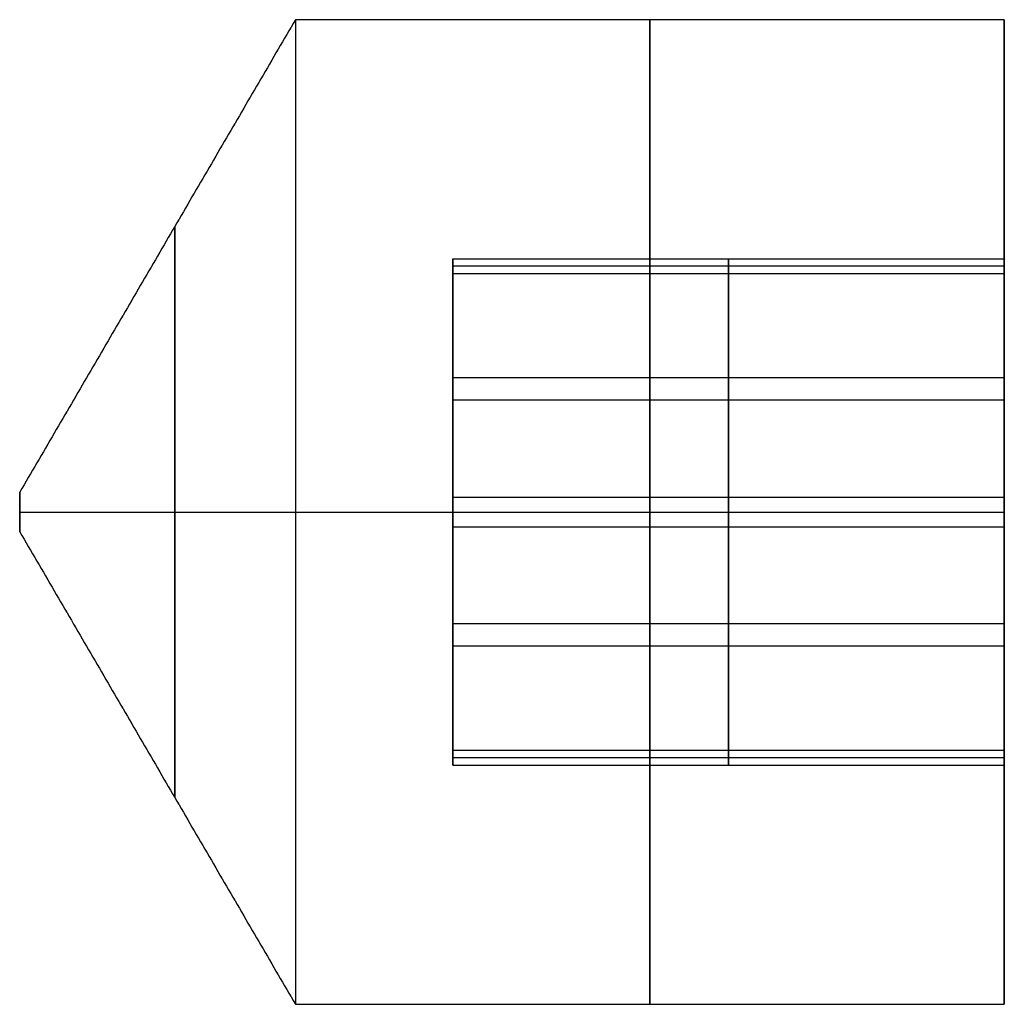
# Model space of a CAD drawing. Header units: centimetres. Extents: x -32 to 15, y -4 to 160.
# Tile 55 of 64: x 0.75 to 1.25, y 79.75 to 80.25. Entities that reach past the tile are written whole.
import ezdxf

# ---------------------------------------------------------------- set-up
doc = ezdxf.new("R2010")
doc.units = ezdxf.units.CM
doc.layers.add('Default', color=7, linetype='Continuous', true_color=0x000000)

# ---------------------------------------------------------------- blocks, each defined once
blk = doc.blocks.new('Z7535-08')
at = {"layer": 'Default'}
for p, q in [((507.4112, -956.1957, 803), (507.6112, -956.1957, 803)), ((507.5112, -956.1957, 803.1), (507.5112, -957.5957, 805.5)), ((507.5112, -956.1957, 802.9), (507.5112, -957.5957, 800.5)), ((507.5112, -956.1957, 803.1), (507.5112, -956.1957, 802.9)), ((507.5112, -957.5957, 805.5), (507.5112, -961.1957, 805.5)), ((507.5112, -957.5957, 800.5), (507.5112, -961.1957, 800.5)), ((506.2595, -958.3957, 803), (508.7629, -958.3957, 803)), ((506.2629, -961.1957, 802.9346), (506.2629, -958.3957, 802.9346)), ((506.8304, -961.1957, 804.0483), (506.8304, -958.3957, 804.0483)), ((506.9437, -961.1957, 801.8862), (506.9437, -958.3957, 801.8862)), ((507.5112, -958.3957, 804.4029), (507.5112, -958.3957, 801.5971)), ((508.0787, -961.1957, 804.1138), (508.0787, -958.3957, 804.1138)), ((508.192, -961.1957, 801.9517), (508.192, -958.3957, 801.9517)), ((508.7595, -961.1957, 803.0654), (508.7595, -958.3957, 803.0654)), ((506.2252, -959.7957, 803.6553), (506.3007, -959.7957, 802.2139)), ((507.4357, -959.7957, 804.4414), (506.2252, -959.7957, 803.6553)), ((506.3007, -959.7957, 802.2139), (507.5867, -959.7957, 801.5586)), ((508.7217, -959.7957, 803.7861), (507.4357, -959.7957, 804.4414)), ((507.5867, -959.7957, 801.5586), (508.7973, -959.7957, 802.3447)), ((508.7973, -959.7957, 802.3447), (508.7217, -959.7957, 803.7861)), ((505.0112, -961.1957, 803), (506.2595, -961.1957, 803)), ((507.5112, -961.1957, 805.5), (507.5112, -961.1957, 804.4029)), ((507.5112, -961.1957, 801.5971), (507.5112, -961.1957, 800.5)), ((508.7629, -961.1957, 803), (510.0112, -961.1957, 803))]:
    blk.add_line(p, q, dxfattribs=at)
at = {"layer": 'Default', "extrusion": (0, -1, 0)}
for centre, radius, start, end in [((507.5112, 803, 956.1957), 0.1, 0, 180), ((507.5112, 803, 956.1957), 0.1, 180, 0), ((507.5112, 803, 956.9828), 1.4492, 0, 180), ((507.5112, 803, 956.9828), 1.4492, 180, 0), ((507.5112, 803, 957.5957), 2.5, 0, 180), ((507.5112, 803, 959.3957), 2.5, 0, 180), ((507.5112, 803, 959.3957), 2.5, 180, 0)]:
    blk.add_arc(centre, radius, start, end, dxfattribs=at)
at = {"layer": 'Default', "extrusion": (0, 1, 0)}
for centre, start, end in [((-507.5112, 803, -957.5957), 180, 0), ((-507.5112, 803, -961.1957), 0, 180), ((-507.5112, 803, -961.1957), 180, 0)]:
    blk.add_arc(centre, 2.5, start, end, dxfattribs=at)
at = {"layer": 'Default'}
for points in [[(507.4112, -956.1957, 803), (506.2112, -956.8957, 803), (505.0112, -957.5957, 803)], [(510.0112, -957.5957, 803), (508.8112, -956.8957, 803), (507.6112, -956.1957, 803)], [(505.0112, -957.5957, 803), (505.0112, -959.3957, 803), (505.0112, -961.1957, 803)], [(510.0112, -961.1957, 803), (510.0112, -959.3957, 803), (510.0112, -957.5957, 803)], [(506.2252, -958.3957, 803.6553), (506.2252, -959.7957, 803.6553), (506.2252, -961.1957, 803.6553)], [(506.3007, -958.3957, 802.2139), (506.2629, -958.3957, 802.9346), (506.2252, -958.3957, 803.6553)], [(506.2252, -958.3957, 803.6553), (506.8304, -958.3957, 804.0483), (507.4357, -958.3957, 804.4414)], [(506.3007, -961.1957, 802.2139), (506.3007, -959.7957, 802.2139), (506.3007, -958.3957, 802.2139)], [(507.5867, -958.3957, 801.5586), (506.9437, -958.3957, 801.8862), (506.3007, -958.3957, 802.2139)], [(507.4357, -958.3957, 804.4414), (507.4357, -959.7957, 804.4414), (507.4357, -961.1957, 804.4414)], [(507.4357, -958.3957, 804.4414), (508.0787, -958.3957, 804.1138), (508.7217, -958.3957, 803.7861)], [(507.5867, -958.3957, 801.5586), (507.5867, -959.7957, 801.5586), (507.5867, -961.1957, 801.5586)], [(508.7973, -958.3957, 802.3447), (508.192, -958.3957, 801.9517), (507.5867, -958.3957, 801.5586)], [(508.7217, -958.3957, 803.7861), (508.7217, -959.7957, 803.7861), (508.7217, -961.1957, 803.7861)], [(508.7217, -958.3957, 803.7861), (508.7595, -958.3957, 803.0654), (508.7973, -958.3957, 802.3447)], [(508.7973, -958.3957, 802.3447), (508.7973, -959.7957, 802.3447), (508.7973, -961.1957, 802.3447)], [(506.2252, -961.1957, 803.6553), (506.2629, -961.1957, 802.9346), (506.3007, -961.1957, 802.2139)], [(507.4357, -961.1957, 804.4414), (506.8304, -961.1957, 804.0483), (506.2252, -961.1957, 803.6553)], [(506.3007, -961.1957, 802.2139), (506.9437, -961.1957, 801.8862), (507.5867, -961.1957, 801.5586)], [(508.7217, -961.1957, 803.7861), (508.0787, -961.1957, 804.1138), (507.4357, -961.1957, 804.4414)], [(507.5867, -961.1957, 801.5586), (508.192, -961.1957, 801.9517), (508.7973, -961.1957, 802.3447)], [(508.7973, -961.1957, 802.3447), (508.7595, -961.1957, 803.0654), (508.7217, -961.1957, 803.7861)]]:
    blk.add_open_spline(points, degree=2, dxfattribs=at)
blk = doc.blocks.new('R7535-06_ASM')
at = {"layer": 'Default', "rotation": 90}
blk.add_blockref('Z7535-08', (-948.6957, -507.5112, -792.6), dxfattribs=at)
blk = doc.blocks.new('Z7535CRO_ASM')
at = {"layer": 'Default'}
blk.add_blockref('R7535-06_ASM', (-15, 780, -54.5), dxfattribs=at)
blk = doc.blocks.new('F4265N_Q305_ASM')
at = {"layer": 'Default'}
blk.add_blockref('Z7535CRO_ASM', (15, 20, -7.5), dxfattribs=at)

msp = doc.modelspace()

# ---------------------------------------------------------------- block references
at = {"layer": 'Default', "xscale": 0.1, "yscale": 0.1, "zscale": 0.1}
msp.add_blockref('F4265N_Q305_ASM', (0, 0), dxfattribs=at)

doc.saveas('drawing.dxf')
